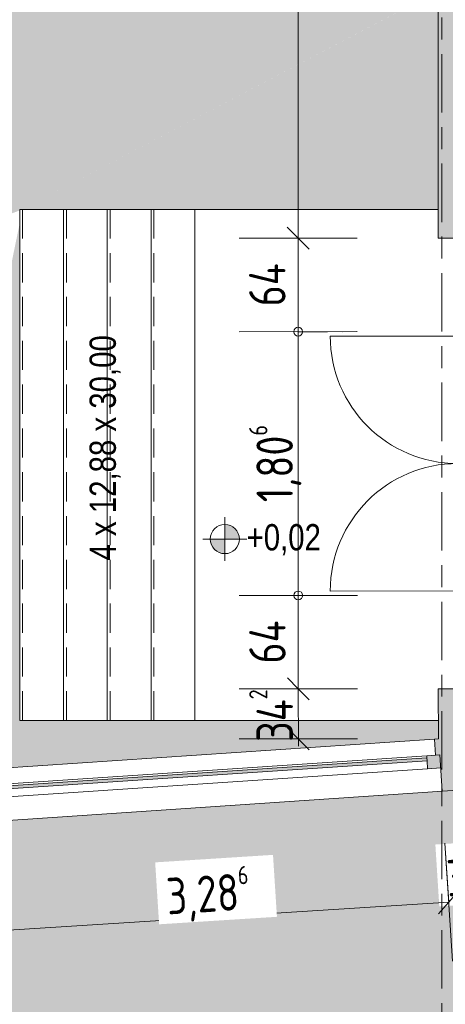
# Model space of a CAD drawing. Header units: metres. Extents: x 2 to 165, y -54 to 869.
# Tile 4 of 106: x 25.47 to 28.39, y -33.68 to -26.94. Entities that reach past the tile are written whole.
import ezdxf

# ---------------------------------------------------------------- set-up
doc = ezdxf.new("R2010")
doc.units = ezdxf.units.M
for name, pattern in [('_Ebene_', [0.4, 0.2, -0.1, 0, -0.1]), ('_Rasterlinie_', [0.75, 0.4, -0.1, 0.15, -0.1]), ('_Verdeckte Linien_', [0.3, 0.2, -0.1])]:
    doc.linetypes.add(name, pattern=pattern)
for name, color, linetype, lineweight in [('A_Bem', 7, 'Continuous', 5), ('A_Bem-100', 7, 'Continuous', 5), ('A_Detailelemente', 7, 'Continuous', 9), ('A_Fassade', 113, 'Continuous', 5), ('A_Fenster', 45, 'Continuous', 5), ('A_Fenster_Glas', 5, 'Continuous', 5), ('A_Geschossdecken', 7, 'Continuous', 5), ('A_Geschossdecken_Oberflächenschraffur', 7, 'Continuous', 5), ('A_Hoehenkoten', 124, 'Continuous', 5), ('A_Linien_Feine Linien', 7, 'Continuous', 5), ('A_Raster', 128, 'Continuous', 5), ('A_Treppe', 38, 'Continuous', 5), ('A_Wand', 244, 'Continuous', 5), ('A_Wand_Schraff', 1, 'Continuous', 5), ('Allgemeines Modell', 7, 'Continuous', 5), ('Treppe - Beschriftungen', 50, 'Continuous', 5)]:
    doc.layers.add(name, color=color, linetype=linetype, lineweight=lineweight)
doc.styles.add('Arial', font='arial.ttf', dxfattribs={"width": 0.8, "height": 0.18})
doc.styles.add('ISOCPEUR', font='isocpeur.ttf', dxfattribs={"width": 0.8, "height": 0.25})
doc.dimstyles.new('BLB-Standard_2_5_Aussen', dxfattribs={"dimscale": 0.3048, "dimtxt": 0.248995, "dimasz": 0.492126, "dimexe": 1.32874, "dimexo": 0.0625, "dimgap": 0.032808, "dimtad": 1, "dimdec": 1, "dimlfac": 100, "dimrnd": 0.1, "dimdsep": 46, "dimtxsty": 'ISOCPEUR', "dimblk1": 'OBLIQUE', "dimblk2": 'OBLIQUE', "dimsah": 1, "dimcen": 0.09, "dimdle": 0.164042, "dimazin": 0, "dimtfac": 1, "dimtdec": 4, "dimtix": 1, "dimtmove": 0, "dimatfit": 3, "dimfxl": 1.32874, "dimfxlon": 1, "dimtvp": 1, "dimtolj": 1, "dimtzin": 0, "dimarcsym": 2})
doc.dimstyles.new('BLB-Standard_2_5_Aussen_1', dxfattribs={"dimscale": 0.3048, "dimtxt": 0.248995, "dimasz": 0.492126, "dimexe": 1.32874, "dimexo": 0.0625, "dimgap": 0.032808, "dimtad": 1, "dimrnd": 0.001, "dimzin": 0, "dimdsep": 46, "dimtxsty": 'ISOCPEUR', "dimblk1": 'OBLIQUE', "dimblk2": 'OBLIQUE', "dimsah": 1, "dimcen": 0.09, "dimdle": 0.164042, "dimazin": 0, "dimtfac": 1, "dimtdec": 4, "dimtix": 1, "dimtmove": 0, "dimatfit": 3, "dimfxl": 1.32874, "dimfxlon": 1, "dimtvp": 1, "dimtolj": 1, "dimtzin": 0, "dimarcsym": 2})
doc.dimstyles.new('BLB-Standard_2_5_Aussen_3', dxfattribs={"dimscale": 0.3048, "dimtxt": 0.248995, "dimasz": 0.19685, "dimexe": 1.32874, "dimexo": 0.0625, "dimgap": 0.032808, "dimtad": 1, "dimrnd": 0.001, "dimzin": 0, "dimdsep": 46, "dimtxsty": 'ISOCPEUR', "dimblk1": 'DOTBLANK', "dimblk2": 'DOTBLANK', "dimsah": 1, "dimcen": 0.09, "dimdle": 0.164042, "dimazin": 0, "dimtfac": 1, "dimtdec": 4, "dimtix": 1, "dimtmove": 0, "dimatfit": 3, "dimfxl": 1.32874, "dimfxlon": 1, "dimtvp": 1, "dimtolj": 1, "dimtzin": 0, "dimarcsym": 2})
doc.dimstyles.new('BLB-Standard_2_5_Aussen_6', dxfattribs={"dimscale": 0.3048, "dimtxt": 0.248995, "dimasz": 0.19685, "dimexe": 1.32874, "dimexo": 0.0625, "dimgap": 0.032808, "dimtad": 1, "dimdec": 1, "dimlfac": 100, "dimrnd": 0.1, "dimdsep": 46, "dimtxsty": 'ISOCPEUR', "dimblk1": 'OBLIQUE', "dimblk2": 'DOTBLANK', "dimsah": 1, "dimcen": 0.09, "dimdle": 0.164042, "dimazin": 0, "dimtfac": 1, "dimtdec": 4, "dimtix": 1, "dimtmove": 0, "dimatfit": 3, "dimfxl": 1.32874, "dimfxlon": 1, "dimtvp": 1, "dimtolj": 1, "dimtzin": 0, "dimarcsym": 2})
doc.dimstyles.new('BLB-Standard_2_5_Aussen_7', dxfattribs={"dimscale": 0.3048, "dimtxt": 0.248995, "dimasz": 0.19685, "dimexe": 1.32874, "dimexo": 0.0625, "dimgap": 0.032808, "dimtad": 1, "dimdec": 1, "dimlfac": 100, "dimrnd": 0.1, "dimdsep": 46, "dimtxsty": 'ISOCPEUR', "dimblk1": 'DOTBLANK', "dimblk2": 'OBLIQUE', "dimsah": 1, "dimcen": 0.09, "dimdle": 0.164042, "dimazin": 0, "dimtfac": 1, "dimtdec": 4, "dimtix": 1, "dimtmove": 0, "dimatfit": 3, "dimfxl": 1.32874, "dimfxlon": 1, "dimtvp": 1, "dimtolj": 1, "dimtzin": 0, "dimarcsym": 2})
doc.dimstyles.new('BLB-Standard_2_5_Aussen_maskiert', dxfattribs={"dimscale": 0.3048, "dimtxt": 0.248995, "dimasz": 0.492126, "dimexe": 1.32874, "dimexo": 0.0625, "dimgap": 0.032808, "dimtad": 1, "dimdec": 1, "dimlfac": 100, "dimrnd": 0.1, "dimdsep": 46, "dimtxsty": 'ISOCPEUR', "dimblk1": 'OBLIQUE', "dimblk2": 'OBLIQUE', "dimsah": 1, "dimcen": 0.09, "dimdle": 0.164042, "dimazin": 0, "dimtfac": 1, "dimtdec": 4, "dimtix": 1, "dimtmove": 0, "dimatfit": 3, "dimfxl": 1.32874, "dimfxlon": 1, "dimtvp": 1, "dimtfill": 1, "dimtolj": 1, "dimtzin": 0, "dimarcsym": 2})
doc.dimstyles.new('BLB-Standard_2_5_Aussen_maskiert_1', dxfattribs={"dimscale": 0.3048, "dimtxt": 0.248995, "dimasz": 0.492126, "dimexe": 1.32874, "dimexo": 0.0625, "dimgap": 0.032808, "dimtad": 1, "dimrnd": 0.001, "dimzin": 0, "dimdsep": 46, "dimtxsty": 'ISOCPEUR', "dimblk1": 'OBLIQUE', "dimblk2": 'OBLIQUE', "dimsah": 1, "dimcen": 0.09, "dimdle": 0.164042, "dimazin": 0, "dimtfac": 1, "dimtdec": 4, "dimtix": 1, "dimtmove": 0, "dimatfit": 3, "dimfxl": 1.32874, "dimfxlon": 1, "dimtvp": 1, "dimtfill": 1, "dimtolj": 1, "dimtzin": 0, "dimarcsym": 2})

# ---------------------------------------------------------------- blocks, each defined once
blk = doc.blocks.new('Fassade - TU DF 2 - mit Panikstange_2 - TU DF 2 - mit Panikstange-8070146-AB- E0-  OK FFB')
at = {"layer": 'A_Fassade', "lineweight": 9}
h = blk.add_hatch(color=253, dxfattribs=at)
h.paths.add_polyline_path([(0, 0), (0, 0.05), (-0.09, 0.05), (-0.09, 0)], flags=0)
h.paths.add_polyline_path([(-0.823, 0), (-0.823, 0.05), (-0.873, 0.05), (-0.873, 0)], flags=0)
for points in [[(-0.09, 0.0126), (-0.09, 0.0326), (-0.823, 0.0326), (-0.823, 0.0126), (-0.1181, 0.0126)], [(0.823, 0.0126), (0.823, 0.0326), (0.09, 0.0326), (0.09, 0.0126), (0.2377, 0.0126)]]:
    blk.add_hatch(color=253, dxfattribs=at).paths.add_polyline_path(points, flags=0)
h = blk.add_hatch(color=253, dxfattribs=at)
h.paths.add_polyline_path([(0.873, 0), (0.873, 0.05), (0.823, 0.05), (0.823, 0)], flags=0)
h.paths.add_polyline_path([(0.09, 0), (0.09, 0.05), (0, 0.05), (0, 0)], flags=0)
at = {"layer": 'A_Fassade', "color": 250, "lineweight": 9}
for p, q in [((-0.823, 0.05), (-0.873, 0.05)), ((-0.873, 0.05), (-0.873, 0)), ((-0.873, 0.0126), (-0.873, -0.8604)), ((-0.823, 0), (-0.823, 0.05)), ((-0.09, 0.05), (-0.823, 0.05)), ((-0.09, 0.0326), (-0.823, 0.0326)), ((-0.823, 0.0326), (-0.823, 0.0126)), ((-0.823, 0.0126), (-0.09, 0.0126)), ((0, 0.05), (-0.09, 0.05)), ((-0.09, 0.05), (-0.09, 0)), ((-0.09, 0.0126), (-0.09, 0.0326)), ((0, 0), (0, 0.05)), ((0.09, 0.05), (0, 0.05)), ((0, 0.05), (0, 0)), ((0, 0), (0.09, 0)), ((0.09, 0), (0.09, 0.05)), ((0.823, 0.05), (0.09, 0.05)), ((0.823, 0.0326), (0.09, 0.0326)), ((0.09, 0.0326), (0.09, 0.0126)), ((0.09, 0.0126), (0.823, 0.0126)), ((0.873, 0.05), (0.823, 0.05)), ((0.823, 0.05), (0.823, 0)), ((0.823, 0.0126), (0.823, 0.0326)), ((0.823, 0), (0.873, 0)), ((0.873, 0), (0.873, 0.05)), ((0.873, 0.0126), (0.873, -0.8604)), ((-0.873, 0), (-0.823, 0)), ((-0.823, 0), (-0.09, 0)), ((-0.09, 0), (0, 0)), ((0.09, 0), (0.823, 0))]:
    blk.add_line(p, q, dxfattribs=at)
for centre, start, end in [((-0.873, 0.0126), 270, 360), ((0.873, 0.0126), 180, 270)]:
    blk.add_arc(centre, 0.873, start, end, dxfattribs=at)
at = {"layer": 'Allgemeines Modell', "color": 250, "lineweight": 9}
for p, q in [((-0.808, 0.1569), (-0.838, 0.1569)), ((-0.838, 0.1517), (-0.838, 0.1569)), ((-0.838, 0.0739), (-0.838, 0.1517)), ((-0.808, 0.1569), (-0.808, 0.1517)), ((-0.065, 0.1541), (-0.808, 0.1541)), ((-0.808, 0.1517), (-0.808, 0.0739)), ((-0.035, 0.1569), (-0.065, 0.1569)), ((-0.065, 0.1517), (-0.065, 0.1569)), ((-0.065, 0.0739), (-0.065, 0.1517)), ((-0.035, 0.1569), (-0.035, 0.1517)), ((-0.035, 0.1517), (-0.035, 0.0739)), ((0.065, 0.1569), (0.035, 0.1569)), ((0.035, 0.1517), (0.035, 0.1569)), ((0.035, 0.0739), (0.035, 0.1517)), ((0.065, 0.1569), (0.065, 0.1517)), ((0.808, 0.1541), (0.065, 0.1541)), ((0.065, 0.1517), (0.065, 0.0739)), ((0.838, 0.1569), (0.808, 0.1569)), ((0.808, 0.1517), (0.808, 0.1569)), ((0.808, 0.0739), (0.808, 0.1517)), ((0.838, 0.1569), (0.838, 0.1517)), ((0.838, 0.1517), (0.838, 0.0739)), ((-0.838, 0.05), (-0.838, 0.0739)), ((-0.808, 0.0739), (-0.838, 0.0739)), ((-0.808, 0.1241), (-0.065, 0.1241)), ((-0.808, 0.0739), (-0.808, 0.05)), ((-0.065, 0.05), (-0.065, 0.0739)), ((-0.035, 0.0739), (-0.065, 0.0739)), ((-0.035, 0.0739), (-0.035, 0.05)), ((0.035, 0.05), (0.035, 0.0739)), ((0.065, 0.0739), (0.035, 0.0739)), ((0.065, 0.1241), (0.808, 0.1241)), ((0.065, 0.0739), (0.065, 0.05)), ((0.808, 0.05), (0.808, 0.0739)), ((0.838, 0.0739), (0.808, 0.0739)), ((0.838, 0.0739), (0.838, 0.05))]:
    blk.add_line(p, q, dxfattribs=at)
blk = doc.blocks.new('FE 1 tlg - Fix - 3290 x 3830-8070430-AB- E0-  OK FFB')
at = {"layer": 'A_Fenster_Glas', "lineweight": 9}
h = blk.add_hatch(color=253, dxfattribs=at)
h.paths.add_polyline_path([(1.645, 0.02), (1.555, 0.02), (1.555, -0.07), (1.645, -0.07)], flags=0)
h.paths.add_polyline_path([(-1.555, 0.02), (-1.645, 0.02), (-1.645, -0.07), (-1.555, -0.07), (-1.555, -0.035)], flags=0)
blk.add_hatch(color=253, dxfattribs=at).paths.add_polyline_path([(1.555, -0.035), (-1.555, -0.035), (-1.555, -0.055), (1.555, -0.055)], flags=0)
at = {"layer": 'A_Fenster', "color": 250, "lineweight": 9}
for p, q in [((-1.645, 0.02), (-1.555, 0.02)), ((1.555, 0.02), (-1.555, 0.02)), ((-1.555, 0.02), (-1.555, -0.035)), ((1.555, 0.02), (1.645, 0.02)), ((1.555, -0.035), (1.555, 0.02)), ((-1.555, -0.055), (-1.555, -0.07)), ((1.555, -0.07), (1.555, -0.055)), ((-1.555, -0.07), (-1.615, -0.07)), ((-1.555, -0.07), (1.555, -0.07)), ((1.615, -0.07), (1.555, -0.07))]:
    blk.add_line(p, q, dxfattribs=at)
at = {"layer": 'A_Fenster_Glas', "color": 250, "lineweight": 9}
for p, q in [((-1.555, -0.035), (1.555, -0.035)), ((-1.555, -0.055), (-1.555, -0.035)), ((1.555, -0.055), (-1.555, -0.055)), ((1.555, -0.035), (1.555, -0.055))]:
    blk.add_line(p, q, dxfattribs=at)
blk = doc.blocks.new('DIMBLOCK97-AB- E0-  OK FFB')
at = {"layer": 'A_Bem-100', "lineweight": 9}
for p, q in [((27.379, -23.5097), (27.304, -23.4347)), ((27.379, -23.5097), (27.454, -23.5847)), ((27.3801, -28.4339), (27.3051, -28.3589)), ((27.3801, -28.4339), (27.4551, -28.5089))]:
    blk.add_line(p, q, dxfattribs=at)
at = {"layer": 'A_Bem-100'}
for p, q in [((26.974, -23.5098), (27.784, -23.5096)), ((27.379, -23.5097), (26.974, -23.5098)), ((27.379, -23.5097), (27.3801, -28.4339)), ((27.7851, -28.4338), (26.9751, -28.434)), ((27.3801, -28.4339), (27.7851, -28.4338))]:
    blk.add_line(p, q, dxfattribs=at)
at = {"layer": 'A_Bem-100', "color": 0, "insert": (27.0429, -26.2743), "char_height": 0.25, "width": 0.726023, "attachment_point": 1, "rotation": 90, "line_spacing_factor": 1.149209, "style": 'ISOCPEUR'}
blk.add_mtext('4,92\\A2\\H0.5x;\\S4^  ;\\H2x;', dxfattribs=at)
blk = doc.blocks.new('_Oblique')
at = {"color": 0, "linetype": 'ByBlock', "lineweight": -2}
blk.add_line((-0.5, -0.5), (0.5, 0.5), dxfattribs=at)
blk = doc.blocks.new('DIMBLOCK98-AB- E0-  OK FFB')
at = {"layer": 'A_Bem-100', "lineweight": 9}
for q in [(27.3051, -28.3589), (27.4551, -28.5089)]:
    blk.add_line((27.3801, -28.4339), q, dxfattribs=at)
at = {"layer": 'A_Bem-100'}
for p, q in [((27.7851, -28.4338), (26.9751, -28.434)), ((27.3801, -28.4339), (27.7851, -28.4338)), ((27.3801, -28.4339), (27.3802, -29.0739)), ((27.7852, -29.0738), (26.9752, -29.074))]:
    blk.add_line(p, q, dxfattribs=at)
at = {"layer": 'A_Bem-100', "linetype": '_Ebene_'}
blk.add_line((27.3802, -29.0739), (27.7852, -29.0738), dxfattribs=at)
at = {"layer": 'A_Bem-100', "lineweight": 9}
blk.add_circle((27.3802, -29.0739), 0.03, dxfattribs=at)
at = {"layer": 'A_Bem-100', "color": 0, "insert": (27.0435, -28.9008), "char_height": 0.25, "width": 0.352554, "attachment_point": 1, "rotation": 90, "line_spacing_factor": 1.149209, "style": 'ISOCPEUR'}
blk.add_mtext('64', dxfattribs=at)
blk = doc.blocks.new('_DotBlank')
at = {"color": 0, "linetype": 'ByBlock', "lineweight": -2}
blk.add_line((-0.5, 0), (-1, 0), dxfattribs=at)
blk.add_circle((0, 0), 0.5, dxfattribs=at)
blk = doc.blocks.new('DIMBLOCK99-AB- E0-  OK FFB')
at = {"layer": 'A_Bem-100'}
for p, q in [((27.7852, -29.0738), (26.9752, -29.074)), ((27.3802, -29.0739), (27.3806, -30.8799)), ((27.7856, -30.8798), (26.9756, -30.88))]:
    blk.add_line(p, q, dxfattribs=at)
at = {"layer": 'A_Bem-100', "linetype": '_Ebene_'}
for p, q in [((27.3802, -29.0739), (27.7852, -29.0738)), ((27.3806, -30.8799), (27.7856, -30.8798))]:
    blk.add_line(p, q, dxfattribs=at)
at = {"layer": 'A_Bem-100', "lineweight": 9}
for centre in [(27.3802, -29.0739), (27.3806, -30.8799)]:
    blk.add_circle(centre, 0.03, dxfattribs=at)
at = {"layer": 'A_Bem-100', "color": 0, "insert": (27.0438, -30.2421), "char_height": 0.25, "width": 0.63639, "attachment_point": 1, "rotation": 90, "line_spacing_factor": 1.149209, "style": 'ISOCPEUR'}
blk.add_mtext('1,80\\A2\\H0.5x;\\S6^  ;\\H2x;', dxfattribs=at)
blk = doc.blocks.new('DIMBLOCK100-AB- E0-  OK FFB')
at = {"layer": 'A_Bem-100'}
for p, q in [((27.7856, -30.8798), (26.9756, -30.88)), ((27.3806, -30.8799), (27.3808, -31.52)), ((27.7858, -31.5199), (26.9758, -31.52)), ((27.3808, -31.52), (27.7858, -31.5199))]:
    blk.add_line(p, q, dxfattribs=at)
at = {"layer": 'A_Bem-100', "linetype": '_Ebene_'}
blk.add_line((27.3806, -30.8799), (27.7856, -30.8798), dxfattribs=at)
at = {"layer": 'A_Bem-100', "lineweight": 9}
for q in [(27.3057, -31.445), (27.4558, -31.5949)]:
    blk.add_line((27.3808, -31.52), q, dxfattribs=at)
blk.add_circle((27.3806, -30.8799), 0.03, dxfattribs=at)
at = {"layer": 'A_Bem-100', "color": 0, "insert": (27.0441, -31.3468), "char_height": 0.25, "width": 0.352554, "attachment_point": 1, "rotation": 90, "line_spacing_factor": 1.149209, "style": 'ISOCPEUR'}
blk.add_mtext('64', dxfattribs=at)
blk = doc.blocks.new('DIMBLOCK101-AB- E0-  OK FFB')
at = {"layer": 'A_Bem-100', "lineweight": 9}
for p, q in [((27.3808, -31.52), (27.3057, -31.445)), ((27.3808, -31.52), (27.4558, -31.5949)), ((27.3808, -31.8622), (27.3058, -31.7872)), ((27.3808, -31.8622), (27.4559, -31.9372))]:
    blk.add_line(p, q, dxfattribs=at)
at = {"layer": 'A_Bem-100'}
for p, q in [((27.7858, -31.5199), (26.9758, -31.52)), ((27.3808, -31.52), (27.7858, -31.5199)), ((27.3808, -31.52), (27.3809, -31.9122)), ((27.7858, -31.8621), (26.9758, -31.8623)), ((27.3808, -31.8622), (27.7858, -31.8621))]:
    blk.add_line(p, q, dxfattribs=at)
at = {"layer": 'A_Bem-100', "color": 0, "insert": (27.0442, -31.8828), "char_height": 0.25, "width": 0.460113, "attachment_point": 1, "rotation": 90, "line_spacing_factor": 1.149209, "style": 'ISOCPEUR'}
blk.add_mtext('34\\A2\\H0.5x;\\S2^  ;\\H2x;', dxfattribs=at)
blk = doc.blocks.new('Höhenkoten - Kreuz gefüllt-6114407-AB- E0-  OK FFB')
at = {"layer": 'A_Hoehenkoten'}
h = blk.add_hatch(color=256, dxfattribs=at)
edge = h.paths.add_edge_path(flags=0)
edge.add_line((0.001, 0.0014), (0, 0.0014))
edge.add_line((0, 0.0014), (0, 0.0024))
edge.add_arc((0, 0.0014), 0.001, 0, 90, ccw=False)
h = blk.add_hatch(color=256, dxfattribs=at)
edge = h.paths.add_edge_path(flags=0)
edge.add_line((-0.001, 0.0014), (0, 0.0014))
edge.add_line((0, 0.0014), (0, 0.0004))
edge.add_arc((0, 0.0014), 0.001, 180, 270, ccw=False)
for p, q in [((0, 0.0029), (0, -0.0001)), ((0, 0.0014), (0, 0.0024)), ((0, 0.0024), (0, 0.0014)), ((0, 0.0024), (0, 0.0014)), ((0, 0.0014), (0, 0.0024)), ((-0.0015, 0.0014), (0.0015, 0.0014)), ((-0.001, 0.0014), (0, 0.0014)), ((0, 0.0014), (-0.001, 0.0014)), ((0, 0.0014), (-0.001, 0.0014)), ((-0.001, 0.0014), (0, 0.0014)), ((0.001, 0.0014), (0, 0.0014)), ((0, 0.0014), (0, 0.0004)), ((0, 0.0004), (0, 0.0014)), ((0, 0.0014), (0.001, 0.0014)), ((0, 0.0014), (0.001, 0.0014)), ((0.001, 0.0014), (0, 0.0014)), ((0, 0.0014), (0, 0.0004)), ((0, 0.0004), (0, 0.0014))]:
    blk.add_line(p, q, dxfattribs=at)
for start, end in [(90, 180), (90, 180), (360, 90), (360, 90), (180, 270), (180, 270), (270, 0), (270, 360)]:
    blk.add_arc((0, 0.0014), 0.001, start, end, dxfattribs=at)
blk = doc.blocks.new('DIMBLOCK117-AB- E0-  OK FFB')
at = {"layer": 'A_Bem-100'}
for p, q in [((28.7159, -32.5549), (28.7674, -33.3633)), ((28.7416, -32.9591), (28.7159, -32.5549)), ((28.3858, -32.5759), (28.4373, -33.3843)), ((28.4116, -32.9801), (28.3858, -32.5759)), ((28.7416, -32.9591), (28.4116, -32.9801))]:
    blk.add_line(p, q, dxfattribs=at)
at = {"layer": 'A_Bem-100', "lineweight": 9}
for p, q in [((28.4116, -32.9801), (28.4817, -32.9005)), ((28.7416, -32.9591), (28.8117, -32.8795)), ((28.7416, -32.9591), (28.6716, -33.0387)), ((28.4116, -32.9801), (28.3415, -33.0597))]:
    blk.add_line(p, q, dxfattribs=at)
at = {"layer": 'A_Bem-100', "color": 0, "insert": (28.3863, -32.6444), "char_height": 0.25, "width": 0.406334, "attachment_point": 1, "rotation": 3.64428, "line_spacing_factor": 1.149209, "style": 'ISOCPEUR', "bg_fill": 3, "box_fill_scale": 1.25, "bg_fill_color": 256, "bg_fill_true_color": 13158600, "bg_fill_transparency": 0}
blk.add_mtext('33\\A2\\H0.5x;\\S1^  ;\\H2x;', dxfattribs=at)
blk = doc.blocks.new('DIMBLOCK118-AB- E0-  OK FFB')
at = {"layer": 'A_Bem-100'}
for p, q in [((28.3858, -32.5759), (28.4373, -33.3843)), ((28.4116, -32.9801), (28.3858, -32.5759)), ((25.1066, -32.7848), (25.1581, -33.5932)), ((25.1323, -33.189), (25.1066, -32.7848)), ((28.4116, -32.9801), (25.1323, -33.189))]:
    blk.add_line(p, q, dxfattribs=at)
at = {"layer": 'A_Bem-100', "lineweight": 9}
for p, q in [((28.4116, -32.9801), (28.4817, -32.9005)), ((28.4116, -32.9801), (28.3415, -33.0597)), ((25.1323, -33.189), (25.2024, -33.1094)), ((25.1323, -33.189), (25.0623, -33.2686))]:
    blk.add_line(p, q, dxfattribs=at)
at = {"layer": 'A_Bem-100', "color": 0, "insert": (26.4661, -32.7667), "char_height": 0.25, "width": 0.684194, "attachment_point": 1, "rotation": 3.64428, "line_spacing_factor": 1.149209, "style": 'ISOCPEUR', "bg_fill": 3, "box_fill_scale": 1.25, "bg_fill_color": 256, "bg_fill_true_color": 13158600, "bg_fill_transparency": 0}
blk.add_mtext('3,28\\A2\\H0.5x;\\S6^  ;\\H2x;', dxfattribs=at)

msp = doc.modelspace()

# ---------------------------------------------------------------- hatches: boundary and pattern name
at = {"layer": 'A_Detailelemente'}
msp.add_hatch(color=254, dxfattribs=at).paths.add_polyline_path([(15.9776, -52.3409), (45.9249, -50.256), (45.6586, -46.8841), (44.5058, -46.9819), (44.363, -45.426), (45.0202, -45.3657), (44.9351, -44.4382), (45.4895, -44.3841), (45.4259, -44.0056), (39.8549, -44.3951), (39.2843, -36.2351), (32.2628, -36.678), (31.8974, -31.984), (24.7255, -32.4654), (25.0804, -37.372), (15.9776, -37.9744), (15.9776, -49.6485)], flags=0)
at = {"layer": 'A_Geschossdecken_Oberflächenschraffur'}
for points in [[(21.5638, -29.7144), (25.4712, -28.2437), (25.4712, -28.2362), (25.4912, -28.2362), (25.202, -26.7401), (22.6935, -28.7908)], [(25.4912, -28.2362), (28.3386, -26.7401), (25.202, -26.7401), (25.4712, -28.1328)], [(26.3712, -28.2362), (28.3396, -28.2362), (28.3386, -26.7405), (25.4912, -28.2362), (26.0712, -28.2362)], [(24.6914, -32.1069), (25.4912, -31.7372), (25.4712, -31.7372), (25.4712, -28.333), (24.697, -32.0801)], [(24.6914, -32.1069), (28.3403, -31.862), (25.4912, -31.7372), (24.7255, -32.0911)], [(28.3404, -31.862), (28.3403, -31.7372), (25.4912, -31.7372), (28.3403, -31.862)]]:
    msp.add_hatch(color=10, dxfattribs=at).paths.add_polyline_path(points, flags=0)
at = {"layer": 'A_Wand_Schraff', "lineweight": 9}
for points in [[(28.3396, -28.4337), (28.6696, -28.4336), (28.6686, -23.5686), (28.3386, -23.5687), (28.3391, -25.9437)], [(28.3404, -31.862), (28.6704, -31.8398), (28.6703, -31.5197), (28.3403, -31.5197), (28.3403, -31.6379)]]:
    msp.add_hatch(color=253, dxfattribs=at).paths.add_polyline_path(points, flags=0)
h = msp.add_hatch(color=253, dxfattribs=at)
h.paths.add_polyline_path([(24.7155, -32.4661), (25.0847, -32.4413), (25.068, -32.1919), (25.0979, -32.1899), (25.0905, -32.0801), (24.6914, -32.1069), (24.7155, -32.4654)], flags=0)
h.paths.add_polyline_path([(28.3673, -32.221), (28.6704, -32.2006), (28.6704, -31.8398), (28.3133, -31.8638), (28.3207, -31.9735), (28.3506, -31.9715), (28.3514, -31.984)], flags=0)

# ---------------------------------------------------------------- linework, layer by layer
at = {"layer": 'A_Geschossdecken', "color": 253, "lineweight": 9}
for p, q in [((26.6712, -31.7372), (26.6712, -28.2362)), ((26.6712, -28.2362), (28.3396, -28.2362)), ((28.3403, -31.7372), (26.6712, -31.7372))]:
    msp.add_line(p, q, dxfattribs=at)
at = {"layer": 'A_Geschossdecken', "color": 254, "lineweight": 9}
msp.add_line((28.3133, -31.8638), (25.0905, -32.0801), dxfattribs=at)
at = {"layer": 'A_Linien_Feine Linien'}
msp.add_line((31.8974, -31.984), (24.7255, -32.4654), dxfattribs=at)
at = {"layer": 'A_Treppe', "color": 250, "lineweight": 9}
for p, q in [((25.4712, -28.2362), (25.4712, -31.7372)), ((25.4712, -28.2362), (25.7712, -28.2362)), ((25.7712, -28.2362), (26.0712, -28.2362)), ((25.7712, -28.2362), (25.7712, -31.7372)), ((26.0712, -28.2362), (26.3712, -28.2362)), ((26.0712, -28.2362), (26.0712, -31.7372)), ((26.3712, -28.2362), (26.6712, -28.2362)), ((26.3712, -28.2362), (26.3712, -31.7372)), ((26.6712, -28.2362), (26.6712, -31.7372)), ((25.4712, -31.7372), (25.7712, -31.7372)), ((25.7712, -31.7372), (26.0712, -31.7372)), ((26.0712, -31.7372), (26.3712, -31.7372)), ((26.3712, -31.7372), (26.6712, -31.7372))]:
    msp.add_line(p, q, dxfattribs=at)
at = {"layer": 'A_Treppe', "color": 250, "linetype": '_Verdeckte Linien_', "lineweight": 9}
for p, q in [((25.4912, -28.2362), (25.4912, -31.7372)), ((25.7912, -28.2362), (25.7912, -31.7372)), ((26.0912, -28.2362), (26.0912, -31.7372)), ((26.3912, -28.2362), (26.3912, -31.7372))]:
    msp.add_line(p, q, dxfattribs=at)
at = {"layer": 'A_Wand', "color": 250, "lineweight": 9}
for p, q in [((28.3332, 1.1018), (28.3396, -28.4337)), ((28.3396, -28.4337), (28.6696, -28.4336)), ((28.6703, -31.5197), (28.3403, -31.5197)), ((28.3403, -31.5197), (28.3404, -31.862)), ((28.3404, -31.862), (28.3133, -31.8638)), ((28.3133, -31.8638), (28.3207, -31.9735)), ((28.3207, -31.9735), (28.3506, -31.9715)), ((28.3506, -31.9715), (28.3673, -32.221))]:
    msp.add_line(p, q, dxfattribs=at)

# ---------------------------------------------------------------- block references
at = {"layer": 'A_Fassade', "color": 250, "lineweight": 9, "rotation": 270.012490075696}
msp.add_blockref('Fassade - TU DF 2 - mit Panikstange_2 - TU DF 2 - mit Panikstange-8070146-AB- E0-  OK FFB', (28.46, -29.9767), dxfattribs=at)
at = {"layer": 'A_Fenster', "color": 250, "lineweight": 9, "rotation": 183.8398892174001}
msp.add_blockref('FE 1 tlg - Fix - 3290 x 3830-8070430-AB- E0-  OK FFB', (26.714, -32.1515), dxfattribs=at)
at = {"layer": 'A_Hoehenkoten', "xscale": 99.99999999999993, "yscale": 99.99999999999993, "zscale": 99.99999999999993}
msp.add_blockref('Höhenkoten - Kreuz gefüllt-6114407-AB- E0-  OK FFB', (26.8772, -30.6339), dxfattribs=at)

# ---------------------------------------------------------------- texts
at = {"layer": 'A_Hoehenkoten', "insert": (27.0265, -30.3917), "char_height": 0.18, "width": 0.601593, "attachment_point": 1, "line_spacing_factor": 0.941778, "style": 'Arial'}
msp.add_mtext('+0,02', dxfattribs=at)
at = {"layer": 'Treppe - Beschriftungen', "color": 7, "insert": (25.9503, -30.6412), "char_height": 0.18, "width": 1.81502, "attachment_point": 1, "rotation": 90, "style": 'Arial'}
msp.add_mtext('4 x 12,88 x 30,00', dxfattribs=at)

# ---------------------------------------------------------------- dimensions: what is measured, and where the dimension line sits
at = {"layer": 'A_Bem'}
for base, p1, p2, text, dimstyle, override, picture, middle in [((27.3801, -28.4339), (26.974, -23.5098), (27.7851, -28.4338), '\\A1;4,92\\Q;{\\A1;{\\H0.5x;\\S4^ ;}}', 'BLB-Standard_2_5_Aussen_1', {"dimpost": '<>', "dimfxl": 4.990376}, 'DIMBLOCK97-AB- E0-  OK FFB', (27.5396, -25.9717)), ((27.3806, -30.8799), (27.7852, -29.0738), (27.7856, -30.8798), '\\A1;1,80\\Q;{\\A1;{\\H0.5x;\\S6^ ;}}', 'BLB-Standard_2_5_Aussen_3', {"dimpost": '<>', "dimfxl": 1.806042}, 'DIMBLOCK99-AB- E0-  OK FFB', (27.5404, -29.9769)), ((27.3808, -31.8622), (27.7858, -31.5199), (27.7858, -31.8621), '\\A1;34\\Q;{\\A1;{\\H0.5x;\\S2^ ;}}', 'BLB-Standard_2_5_Aussen', {"dimpost": '<>', "dimfxl": 0.342228}, 'DIMBLOCK101-AB- E0-  OK FFB', (27.5158, -31.691))]:
    dim = msp.add_linear_dim(base=base, p1=p1, p2=p2, angle=270.01249, text=text, dimstyle=dimstyle, override=override, dxfattribs=at)
    dim.commit()
    dim.dimension.update_dxf_attribs({"geometry": picture, "text_midpoint": middle})
for base, p1, p2, dimstyle, override, picture, middle in [((27.3802, -29.0739), (27.7851, -28.4338), (27.7852, -29.0738), 'BLB-Standard_2_5_Aussen_6', {"dimpost": '<>', "dimfxl": 0.63999}, 'DIMBLOCK98-AB- E0-  OK FFB', (27.5152, -28.7238)), ((27.3808, -31.52), (27.7856, -30.8798), (27.7858, -31.5199), 'BLB-Standard_2_5_Aussen_7', {"dimpost": '<>', "dimfxl": 0.640051}, 'DIMBLOCK100-AB- E0-  OK FFB', (27.5157, -31.2299))]:
    dim = msp.add_linear_dim(base=base, p1=p1, p2=p2, angle=270.01249, dimstyle=dimstyle, override=override, dxfattribs=at)
    dim.commit()
    dim.dimension.update_dxf_attribs({"geometry": picture, "text_midpoint": middle})

# ---------------------------------------------------------------- next in the draw order: dimensions: what is measured, and where the dimension line sits
dim = msp.add_linear_dim(base=(28.4116, -32.9801), p1=(28.7159, -32.5549), p2=(28.3858, -32.5759), angle=3.64428, text='\\A1;33\\Q;{\\A1;{\\H0.5x;\\S1^ ;}}', dimstyle='BLB-Standard_2_5_Aussen_maskiert', override={"dimpost": '<>', "dimfxl": 0.330736}, dxfattribs=at)
dim.commit()
dim.dimension.update_dxf_attribs({"geometry": 'DIMBLOCK117-AB- E0-  OK FFB', "text_midpoint": (28.568, -32.8349)})

# ---------------------------------------------------------------- next in the draw order: dimensions: what is measured, and where the dimension line sits
dim = msp.add_linear_dim(base=(25.1323, -33.189), p1=(28.3858, -32.5759), p2=(25.1066, -32.7848), angle=3.64428, text='\\A1;3,28\\Q;{\\A1;{\\H0.5x;\\S6^ ;}}', dimstyle='BLB-Standard_2_5_Aussen_maskiert_1', override={"dimpost": '<>', "dimfxl": 3.285884}, dxfattribs=at)
dim.commit()
dim.dimension.update_dxf_attribs({"geometry": 'DIMBLOCK118-AB- E0-  OK FFB', "text_midpoint": (26.7618, -32.9249)})

# ---------------------------------------------------------------- next in the draw order: linework, layer by layer
at = {"layer": 'A_Raster', "linetype": '_Rasterlinie_', "lineweight": 9}
msp.add_line((28.3646, -53.073), (28.3646, 37.0621), dxfattribs=at)

doc.saveas('drawing.dxf')
